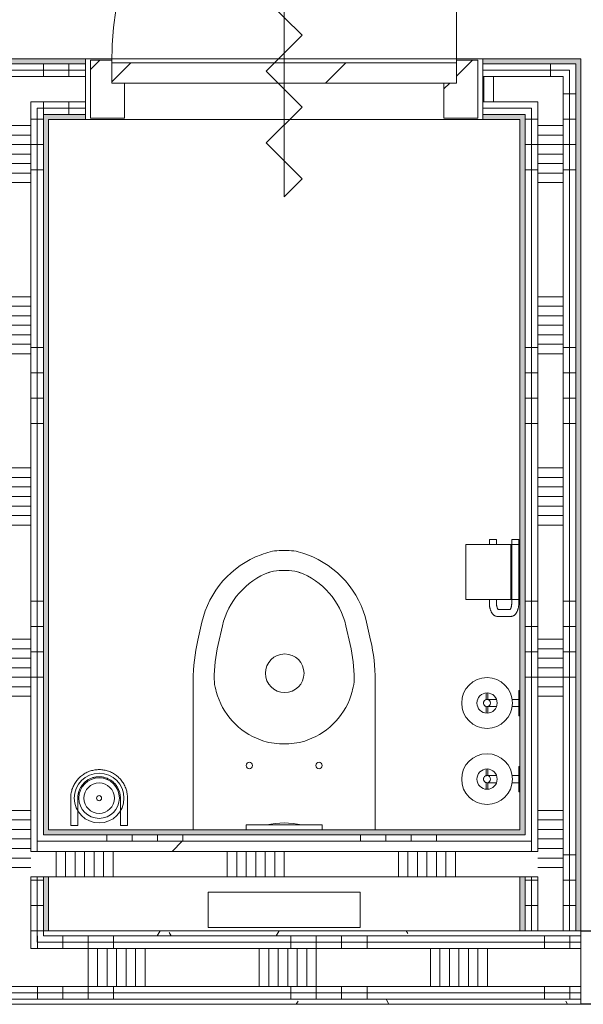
# Model space of a CAD drawing. Extents: x 3176 to 58266, y 1852 to 38199.
# Tile 205 of 256: x 38725 to 39837, y 32361 to 34301. Entities that reach past the tile are written whole.
import ezdxf

# ---------------------------------------------------------------- set-up
doc = ezdxf.new("R2010")
doc.units = 0
doc.header["$LTSCALE"] = 50
doc.layers.get('0').update_dxf_attribs({"linetype": 'CONTINUOUS'})
for name, color, linetype, lineweight in [('Onderlegger 1e verdieping$0$A-DETL-GENF', 8, 'CONTINUOUS', 18), ('Onderlegger 1e verdieping$0$A-DOOR', 8, 'CONTINUOUS', 25), ('Onderlegger 1e verdieping$0$A-FLOR-OTLN', 8, 'CONTINUOUS', 18), ('Onderlegger 1e verdieping$0$A-GENM', 8, 'CONTINUOUS', 18), ('Onderlegger 1e verdieping$0$A-WALL-PATT', 8, 'CONTINUOUS', 50), ('Onderlegger 1e verdieping$0$I-WALL', 8, 'CONTINUOUS', 25), ('Onderlegger 1e verdieping$0$P-SANR-FIXT', 8, 'CONTINUOUS', 18)]:
    doc.layers.add(name, color=color, linetype=linetype, lineweight=lineweight)
pattern_1 = [(0, (0, 0), (406.4, 101.6), [33.528, -271.272, 33.528, -271.272, -1625.6]), (0, (0, 0), (406.4, 101.6), [-609.6, 33.528, -576.072, 33.528, -271.272, -711.2]), (0, (0, 0), (406.4, 101.6), [-1524, 33.528, -169.672, 33.528, -474.472]), (120, (152.4, 50.8), (-291.18818, 301.15272), [33.528, -271.272, 33.528, -271.272, -1625.6]), (120, (152.4, 50.8), (-291.18818, 301.15272), [-609.6, 33.528, -576.072, 33.528, -271.272, -711.2]), (120, (152.4, 50.8), (-291.18818, 301.15272), [-1524, 33.528, -169.672, 33.528, -474.472]), (240, (203.2, 254), (-115.21182, -402.75272), [33.528, -271.272, 33.528, -271.272, -1625.6]), (240, (203.2, 254), (-115.21182, -402.75272), [-609.6, 33.528, -576.072, 33.528, -271.272, -711.2]), (240, (203.2, 254), (-115.21182, -402.75272), [-1524, 33.528, -169.672, 33.528, -474.472])]
pattern_2 = [(270, (36409.9, 32505.7), (500, -4e-12), []), (270, (36359.9, 32505.7), (500, -4e-12), []), (270, (36309.9, 32505.7), (500, -4e-12), []), (270, (36259.9, 32505.7), (500, -4e-12), [])]
pattern_3 = [(270, (36421.9, 34224.45), (500, 3e-14), []), (270, (36371.9, 34224.45), (500, 3e-14), []), (270, (36321.9, 34224.45), (500, 3e-14), []), (270, (36271.9, 34224.45), (500, 3e-14), [])]
pattern_4 = [(180, (39831.9, 33505.1), (-2e-12, -500), []), (180, (39831.9, 33555.1), (-2e-12, -500), []), (180, (39831.9, 33605.1), (-2e-12, -500), []), (180, (39831.9, 33655.1), (-2e-12, -500), [])]
pattern_5 = [(180, (38781.9, 33505.1), (6e-13, -500), []), (180, (38781.9, 33555.1), (6e-13, -500), []), (180, (38781.9, 33605.1), (6e-13, -500), []), (180, (38781.9, 33655.1), (6e-13, -500), [])]

# ---------------------------------------------------------------- blocks, each defined once
blk = doc.blocks.new('Onderlegger 1e verdieping$0$74_3B_toilet - eenvoudig - 74_3B_toilet - eenvoudig-4325791-Plotview 1e Verdieping - schaal 1 op 100')
at = {"layer": 'Onderlegger 1e verdieping$0$P-SANR-FIXT'}
for p, q in [((-41.5, 146.2), (-341.5, 146.2)), ((-341.5, 146.2), (-341.5, 76.2)), ((-41.5, 76.2), (-41.5, 146.2)), ((-341.5, 76.2), (-41.5, 76.2)), ((-370.9, -46.3), (-370.9, -340.9)), ((-12.1, -340.9), (-12.1, -46.3)), ((-238.2, -223.6), (-236.9, -223.1)), ((-187.3, -215.9), (-195.7, -215.9)), ((-144.9, -223.6), (-146.2, -223.1)), ((-326.5, -322.7), (-325.4, -318.8)), ((-56.5, -322.7), (-57.6, -318.8)), ((-362, -420.1), (-353.9, -455.6)), ((-313.2, -448.4), (-321.6, -411.6)), ((-69.8, -448.4), (-61.4, -411.6)), ((-29.2, -455.6), (-21.1, -420.1)), ((-223.2, -553.2), (-220.4, -554.3)), ((-181.9, -557.2), (-201.1, -557.2)), ((-159.8, -553.2), (-162.6, -554.3)), ((-237.2, -588.7), (-232.3, -590.5)), ((-196.8, -596.9), (-186.2, -596.9)), ((-150.7, -590.5), (-145.8, -588.7))]:
    blk.add_line(p, q, dxfattribs=at)
for centre, radius in [((-260.2, -173.2), 6.35), ((-122.8, -173.2), 6.35), ((-192.5, -354.9), 38.1)]:
    blk.add_circle(centre, radius, dxfattribs=at)
for centre, radius, start, end in [((-190.5, -354.9), 139.7, 109.9597, 165), ((-195.7, -336.5), 120.6, 90, 109.9597), ((-187.3, -336.5), 120.6, 70.0403, 90), ((-192.5, -354.9), 139.7, 15, 70.0403), ((-235.5, -347.1), 94.2, 165, 177.7844), ((-147.5, -347.1), 94.2, 2.2156, 15), ((-15.3, -340.9), 355.6, 180, 192.8722), ((-12.1, -340.9), 317.5, 180.4622, 192.8722), ((-370.9, -340.9), 317.5, 347.1278, 359.5378), ((-367.7, -340.9), 355.6, 347.1278, 360), ((-172.2, -414), 186.4, 192.8722, 249.5866), ((-168.7, -415.3), 148.3, 192.8722, 249.5866), ((-214.3, -415.3), 148.3, 290.4134, 347.1278), ((-210.8, -414), 186.4, 290.4134, 347.1278), ((-201.1, -493.7), 63.5, 249.5866, 270), ((-181.9, -493.7), 63.5, 270, 290.4134), ((-196.8, -495.3), 101.6, 249.5866, 270), ((-186.2, -495.3), 101.6, 270, 290.4134)]:
    blk.add_arc(centre, radius, start, end, dxfattribs=at)
blk = doc.blocks.new('Onderlegger 1e verdieping$0$32_KA_hout_67-114-enkele_deur_met dorpel - H630d-V148-Plotview 1e Verdieping - schaal 1 op 100')
at = {"layer": 'Onderlegger 1e verdieping$0$A-GENM'}
h = blk.add_hatch(dxfattribs=at)
h.set_pattern_fill('FP_182', color=256, style=0, pattern_type=2)
h.set_pattern_definition([(45, (-39246.88, -34164.45), (-91.92388, 91.92388), [])])
h.paths.add_polyline_path([(314.9, -57), (381.9, -57), (381.9, 57), (339.9, 57), (339.9, 12), (314.9, 12)], flags=0)
h.paths.add_polyline_path([(-382.1, -57), (-315.1, -57), (-315.1, 12), (-340.1, 12), (-340.1, 57), (-382.1, 57), (-382.1, 12)], flags=0)
at = {"layer": 'Onderlegger 1e verdieping$0$A-DETL-GENF'}
for p, q in [((0, 212.1), (-35.4, 176.8)), ((0, -212.1), (0, 212.1)), ((-35.4, 176.8), (35.4, 106.1)), ((35.4, 106.1), (-35.4, 35.4)), ((-35.4, 35.4), (35.4, -35.4)), ((35.4, -35.4), (-35.4, -106.1)), ((-35.4, -106.1), (35.4, -176.8)), ((35.4, -176.8), (0, -212.1))]:
    blk.add_line(p, q, dxfattribs=at)
at = {"layer": 'Onderlegger 1e verdieping$0$A-DOOR', "lineweight": 18}
for p, q in [((-340.1, 57), (-382.1, 57)), ((-382.1, 57), (-382.1, -57)), ((-340.1, 52), (-340.1, 57)), ((381.9, 57), (339.9, 57)), ((339.9, 57), (339.9, 52)), ((381.9, -57), (381.9, 57)), ((-315.1, -57), (-315.1, 12)), ((314.9, 12), (314.9, -57)), ((-382.1, -57), (-315.1, -57)), ((314.9, -57), (381.9, -57))]:
    blk.add_line(p, q, dxfattribs=at)
at = {"layer": 'Onderlegger 1e verdieping$0$A-GENM'}
blk.add_line((339.9, 52), (339.9, 732), dxfattribs=at)
blk.add_arc((339.9, 52), 680, 90, 180, dxfattribs=at)
blk = doc.blocks.new('Onderlegger 1e verdieping$0$74_KA_Grohe toiletdrukknop - Type 1-4357735-Plotview 1e Verdieping - schaal 1 op 100')
at = {"layer": 'Onderlegger 1e verdieping$0$P-SANR-FIXT'}
for p, q in [((50, 56.2), (200, 56.2)), ((50, 46.3), (50, 56.2)), ((200, 56.2), (200, 46.3))]:
    blk.add_line(p, q, dxfattribs=at)
at = {"layer": 'Onderlegger 1e verdieping$0$P-SANR-FIXT', "flags": 128}
for points in [[(90, 56.2), (98.7, 57.8), (107.4, 59), (116.2, 59.8), (125, 60.3)], [(125, 60.3), (133.8, 59.8), (142.6, 58.9), (151.3, 57.8), (160, 56.2)]]:
    blk.add_lwpolyline(points, dxfattribs=at)
blk = doc.blocks.new('Onderlegger 1e verdieping$0$32_KA_binnendeur_hout - 32_KA_binnendeur_hout-V153-Plotview 1e Verdieping - schaal 1 op 100')
at = {"layer": 'Onderlegger 1e verdieping$0$A-DOOR', "lineweight": 18}
h = blk.add_hatch(dxfattribs=at)
h.set_pattern_fill('FP_222', color=256, style=0, pattern_type=2)
h.set_pattern_definition([(225, (39246.76, 34216.45), (212.132, -212.132), [])])
h.paths.add_polyline_path([(44, 40), (-340, 40), (-340, 0), (340, 0), (340, 40), (310.6, 40)], flags=0)
for p, q in [((-340, 0), (-340, 40)), ((-340, 40), (340, 40)), ((340, 40), (340, 0)), ((340, 0), (-340, 0))]:
    blk.add_line(p, q, dxfattribs=at)
blk = doc.blocks.new('Onderlegger 1e verdieping$0$74_KA_D-Line reserve toiletrolhouder - Type 1-7879157-Plotview 1e Verdieping - schaal 1 op 100')
at = {"layer": 'Onderlegger 1e verdieping$0$P-SANR-FIXT'}
for p, q in [((118.6, 126.5), (105.2, 126.5)), ((105.2, 123.5), (118.6, 123.5)), ((144.8, 126.5), (131.3, 126.5)), ((131.7, 123.5), (144.8, 123.5)), ((118, 111), (118, 106.4)), ((132, 106.4), (132, 111)), ((100, 62), (100, 60)), ((103.3, 62), (100, 62)), ((100, 62), (150, 62)), ((118, 75.9), (118, 62)), ((132, 62), (132, 75.9)), ((150, 62), (146.7, 62)), ((150, 60), (150, 62))]:
    blk.add_line(p, q, dxfattribs=at)
at = {"layer": 'Onderlegger 1e verdieping$0$P-SANR-FIXT', "flags": 128}
for points in [[(118, 124.9), (118, 125), (118, 125)], [(118, 111), (118, 111.6), (118, 112.1), (118, 112.7), (118, 113.2), (118, 113.8), (118, 114.3), (118, 114.9), (118, 115.4), (118, 115.9), (118, 116.5), (118, 117), (118, 117.5), (118, 118), (118, 118.4), (118, 118.9), (118, 119.4), (118, 119.8), (118, 120.2), (118, 120.6), (118, 121), (118, 121.4), (118, 121.8), (118, 122.1), (118, 122.5), (118, 122.8), (118, 123.1), (118, 123.3), (118, 123.6), (118, 123.8), (118, 124), (118, 124.2), (118, 124.4)], [(118.1, 125.8), (118.1, 126.1), (118.1, 126.4), (118.2, 126.7), (118.3, 126.9), (118.4, 127.2), (118.4, 127.5), (118.6, 127.7), (118.7, 128), (118.8, 128.2), (118.9, 128.5), (119.1, 128.7), (119.2, 129), (119.4, 129.2), (119.6, 129.4)], [(123.3, 131.8), (123.5, 131.8), (123.8, 131.9), (124.1, 131.9), (124.4, 132), (124.6, 132), (124.9, 132), (125.2, 132), (125.5, 132), (125.8, 132), (126, 131.9), (126.3, 131.9), (126.6, 131.8), (126.9, 131.7), (127.1, 131.7), (127.4, 131.6), (127.7, 131.5), (127.9, 131.4)], [(131.4, 127.9), (131.5, 127.6), (131.6, 127.3), (131.7, 127.1), (131.8, 126.8), (131.8, 126.5), (131.9, 126.3), (131.9, 126), (132, 125.7), (132, 125.4), (132, 125.2), (132, 125)], [(132, 125), (132, 125), (132, 125), (132, 124.9), (132, 124.8), (132, 124.7), (132, 124.6), (132, 124.5), (132, 124.3), (132, 124.1), (132, 123.9), (132, 123.7), (132, 123.4), (132, 123.1), (132, 122.9), (132, 122.6), (132, 122.2), (132, 121.9), (132, 121.5), (132, 121.1), (132, 120.8), (132, 120.3), (132, 119.9), (132, 119.5), (132, 119), (132, 118.6), (132, 118.1), (132, 117.6), (132, 117.1), (132, 116.6), (132, 116.1), (132, 115.5), (132, 115), (132, 114.5), (132, 113.9), (132, 113.4), (132, 112.8), (132, 112.3), (132, 111.7), (132, 111.2), (132, 111)]]:
    blk.add_lwpolyline(points, dxfattribs=at)
at = {"layer": 'Onderlegger 1e verdieping$0$P-SANR-FIXT'}
for radius, start, end in [(50, 360, 180), (20, 0, 180), (50, 180, 360), (20, 180, 360), (7, 0, 180), (7, 180, 360)]:
    blk.add_arc((125, 125), radius, start, end, dxfattribs=at)
blk = doc.blocks.new('Onderlegger 1e verdieping$0$74_KA_D-Line reserve toiletrolhouder - Type 1-V155-Plotview 1e Verdieping - schaal 1 op 100')
at = {"layer": 'Onderlegger 1e verdieping$0$P-SANR-FIXT'}
for p, q in [((118.6, 126.5), (105.2, 126.5)), ((105.2, 123.5), (118.6, 123.5)), ((144.8, 126.5), (131.3, 126.5)), ((131.7, 123.5), (144.8, 123.5)), ((118, 111), (118, 106.4)), ((132, 106.4), (132, 111)), ((100, 62), (100, 60)), ((103.3, 62), (100, 62)), ((100, 62), (150, 62)), ((118, 75.9), (118, 62)), ((132, 62), (132, 75.9)), ((150, 62), (146.7, 62)), ((150, 60), (150, 62))]:
    blk.add_line(p, q, dxfattribs=at)
at = {"layer": 'Onderlegger 1e verdieping$0$P-SANR-FIXT', "flags": 128}
for points in [[(118, 124.9), (118, 125), (118, 125)], [(118, 111), (118, 111.6), (118, 112.1), (118, 112.7), (118, 113.2), (118, 113.8), (118, 114.3), (118, 114.9), (118, 115.4), (118, 115.9), (118, 116.5), (118, 117), (118, 117.5), (118, 118), (118, 118.4), (118, 118.9), (118, 119.4), (118, 119.8), (118, 120.2), (118, 120.6), (118, 121), (118, 121.4), (118, 121.8), (118, 122.1), (118, 122.5), (118, 122.8), (118, 123.1), (118, 123.3), (118, 123.6), (118, 123.8), (118, 124), (118, 124.2), (118, 124.4)], [(118.1, 125.8), (118.1, 126.1), (118.1, 126.4), (118.2, 126.7), (118.3, 126.9), (118.4, 127.2), (118.4, 127.5), (118.6, 127.7), (118.7, 128), (118.8, 128.2), (118.9, 128.5), (119.1, 128.7), (119.2, 129), (119.4, 129.2), (119.6, 129.4)], [(123.3, 131.8), (123.5, 131.8), (123.8, 131.9), (124.1, 131.9), (124.4, 132), (124.6, 132), (124.9, 132), (125.2, 132), (125.5, 132), (125.8, 132), (126, 131.9), (126.3, 131.9), (126.6, 131.8), (126.9, 131.7), (127.1, 131.7), (127.4, 131.6), (127.7, 131.5), (127.7, 131.4)], [(131.4, 127.9), (131.5, 127.6), (131.6, 127.3), (131.7, 127.1), (131.8, 126.8), (131.8, 126.5), (131.9, 126.3), (131.9, 126), (132, 125.7), (132, 125.4), (132, 125.2), (132, 125)], [(132, 125), (132, 125), (132, 125), (132, 124.9), (132, 124.8), (132, 124.7), (132, 124.6), (132, 124.5), (132, 124.3), (132, 124.1), (132, 123.9), (132, 123.7), (132, 123.4), (132, 123.1), (132, 122.9), (132, 122.6), (132, 122.2), (132, 121.9), (132, 121.5), (132, 121.1), (132, 120.8), (132, 120.3), (132, 119.9), (132, 119.5), (132, 119), (132, 118.6), (132, 118.1), (132, 117.6), (132, 117.1), (132, 116.6), (132, 116.1), (132, 115.5), (132, 115), (132, 114.5), (132, 113.9), (132, 113.4), (132, 112.8), (132, 112.3), (132, 111.7), (132, 111.2), (132, 111)]]:
    blk.add_lwpolyline(points, dxfattribs=at)
at = {"layer": 'Onderlegger 1e verdieping$0$P-SANR-FIXT'}
for radius, start, end in [(50, 360, 180), (20, 0, 180), (50, 180, 360), (20, 180, 360), (7, 0, 180), (7, 180, 360)]:
    blk.add_arc((125, 125), radius, start, end, dxfattribs=at)
blk = doc.blocks.new('Onderlegger 1e verdieping$0$74_KA_D-Line toiletrolhouder - Type 1-7871651-Plotview 1e Verdieping - schaal 1 op 100')
at = {"layer": 'Onderlegger 1e verdieping$0$P-SANR-FIXT'}
for p, q in [((187.5, 167), (79.2, 167)), ((79.2, 78), (79.2, 167)), ((187.5, 167), (187.5, 78)), ((79.2, 120.4), (72.5, 120.4)), ((197.5, 120.4), (187.5, 120.4)), ((197.5, 120.4), (197.5, 119.5)), ((197.5, 119.5), (197.5, 106.4)), ((45.5, 104), (45.5, 78.6)), ((59.5, 78.6), (59.5, 104)), ((72.5, 106.4), (79.2, 106.4)), ((187.5, 106.4), (197.5, 106.4)), ((187.5, 78.2), (79.2, 78.2)), ((79.2, 60.2), (79.2, 78.2)), ((187.5, 78.2), (187.5, 60.2)), ((197.5, 76.2), (72.5, 76.2)), ((72.5, 62.2), (197.5, 62.2)), ((79.2, 60.2), (187.5, 60.2)), ((197.5, 76.2), (197.5, 75.4)), ((197.5, 75.4), (197.5, 62.2))]:
    blk.add_line(p, q, dxfattribs=at)
at = {"layer": 'Onderlegger 1e verdieping$0$P-SANR-FIXT', "flags": 128}
for points in [[(45.5, 104), (45.5, 104.9), (45.7, 105.9), (45.9, 106.8), (46.1, 107.7), (46.5, 108.6), (46.9, 109.4), (47.3, 110.2), (47.8, 111), (48.3, 111.7), (48.9, 112.3), (49.5, 112.9), (50.1, 113.5), (50.7, 114.1), (51.4, 114.6), (52, 115), (52.7, 115.5), (53.4, 115.9), (54.2, 116.3), (54.9, 116.7), (55.7, 117.1), (56.4, 117.4), (57.2, 117.7), (58, 118), (58.8, 118.3), (59.7, 118.6), (60.5, 118.8), (61.4, 119), (62.2, 119.3), (63.1, 119.4), (64, 119.6), (64.9, 119.8), (65.8, 119.9), (66.7, 120), (67.6, 120.1), (68.5, 120.2), (69.5, 120.3), (70.4, 120.3), (71.3, 120.4), (72.2, 120.4), (72.5, 120.4)], [(59.2, 102.9), (59.2, 102.9), (59.3, 103), (59.4, 103), (59.5, 103.1), (59.6, 103.2), (59.8, 103.4), (60, 103.5), (60.2, 103.7), (60.5, 103.8), (60.8, 104), (61.1, 104.2), (61.5, 104.4), (61.9, 104.5), (62.3, 104.7), (62.8, 104.9), (63.3, 105), (63.8, 105.2), (64.3, 105.3), (64.8, 105.5), (65.4, 105.6), (66, 105.7), (66.6, 105.9), (67.2, 106), (67.8, 106.1), (68.5, 106.1), (69.1, 106.2), (69.7, 106.3), (70.4, 106.3), (71.1, 106.3), (71.7, 106.4), (72.4, 106.4), (72.5, 106.4)], [(45.5, 78.6), (45.5, 77.6), (45.7, 76.7), (45.9, 75.8), (46.1, 74.8), (46.5, 74), (46.9, 73.1), (47.3, 72.4), (47.8, 71.6), (48.3, 70.9), (48.9, 70.3), (49.5, 69.7), (50.1, 69.1), (50.7, 68.5), (51.4, 68), (52, 67.5), (52.7, 67.1), (53.4, 66.7), (54.2, 66.3), (54.9, 65.9), (55.7, 65.5), (56.4, 65.2), (57.2, 64.9), (58, 64.6), (58.8, 64.3), (59.7, 64), (60.5, 63.8), (61.4, 63.5), (62.2, 63.3), (63.1, 63.1), (64, 63), (64.9, 62.8), (65.8, 62.7), (66.7, 62.6), (67.6, 62.5), (68.5, 62.4), (69.5, 62.3), (70.4, 62.3), (71.3, 62.2), (72.2, 62.2), (72.5, 62.2)], [(59.2, 79.7), (59.2, 79.7), (59.3, 79.6), (59.4, 79.6), (59.5, 79.5), (59.6, 79.3), (59.8, 79.2), (60, 79.1), (60.2, 78.9), (60.5, 78.7), (60.8, 78.6), (61.1, 78.4), (61.5, 78.2), (61.9, 78.1), (62.3, 77.9), (62.8, 77.7), (63.3, 77.6), (63.8, 77.4), (64.3, 77.2), (64.8, 77.1), (65.4, 77), (66, 76.8), (66.6, 76.7), (67.2, 76.6), (67.8, 76.5), (68.5, 76.5), (69.1, 76.4), (69.7, 76.3), (70.4, 76.3), (71.1, 76.3), (71.7, 76.2), (72.4, 76.2), (72.5, 76.2)]]:
    blk.add_lwpolyline(points, dxfattribs=at)
blk = doc.blocks.new('Onderlegger 1e verdieping$0$74_KU_D line toiletborstel - Type 1-7877824-Plotview 1e Verdieping - schaal 1 op 100')
at = {"layer": 'Onderlegger 1e verdieping$0$P-SANR-FIXT'}
for p, q in [((69, 109), (69, 55)), ((83, 55), (83, 109)), ((167, 109), (167, 55)), ((181, 55), (181, 109)), ((83, 55), (69, 55)), ((181, 55), (167, 55))]:
    blk.add_line(p, q, dxfattribs=at)
at = {"layer": 'Onderlegger 1e verdieping$0$P-SANR-FIXT', "flags": 128}
for points in [[(181, 109), (181, 111.2), (180.9, 113.5), (180.6, 115.7), (180.3, 117.9), (179.9, 120.1), (179.4, 122.3), (178.9, 124.5), (178.2, 126.6), (177.5, 128.7), (176.6, 130.8), (175.7, 132.9), (174.7, 134.9), (173.6, 136.8), (172.5, 138.8), (171.3, 140.6), (170, 142.5), (168.6, 144.2), (167.1, 146), (165.6, 147.6), (164, 149.2), (162.4, 150.7), (160.7, 152.2), (159, 153.6), (157.1, 154.9), (155.3, 156.2), (153.4, 157.3), (151.4, 158.4), (149.4, 159.4), (147.4, 160.4), (145.3, 161.2), (143.2, 162), (141.1, 162.7), (138.9, 163.3), (136.7, 163.8), (134.5, 164.2), (132.3, 164.6), (130.1, 164.8), (127.8, 165), (125.6, 165), (123.4, 165), (121.1, 164.9), (118.9, 164.7), (116.7, 164.4), (114.5, 164), (112.3, 163.6), (110.1, 163), (107.9, 162.4), (105.8, 161.7), (103.7, 160.9), (101.7, 160), (99.7, 159), (97.7, 157.9), (95.7, 156.8), (93.9, 155.6), (92, 154.3), (90.2, 153), (88.5, 151.5), (86.8, 150), (85.2, 148.5), (83.7, 146.9), (82.2, 145.2), (80.8, 143.4), (79.4, 141.6), (78.2, 139.8), (77, 137.9), (75.9, 135.9), (74.8, 134), (73.9, 131.9), (73, 129.9), (72.2, 127.8), (71.5, 125.6), (70.9, 123.5), (70.3, 121.3), (69.9, 119.1), (69.5, 116.9), (69.2, 114.7), (69.1, 112.4), (69, 110.2), (69, 109)], [(83, 109), (83, 110.7), (83.1, 112.4), (83.3, 114), (83.5, 115.7), (83.8, 117.4), (84.2, 119), (84.6, 120.6), (85.1, 122.2), (85.6, 123.8), (86.3, 125.4), (87, 126.9), (87.7, 128.4), (88.5, 129.9), (89.4, 131.3), (90.3, 132.7), (91.3, 134.1), (92.3, 135.4), (93.4, 136.7), (94.5, 138), (95.7, 139.2), (96.9, 140.3), (98.2, 141.4), (99.5, 142.5), (100.9, 143.4), (102.3, 144.4), (103.7, 145.3), (105.2, 146.1), (106.7, 146.8), (108.2, 147.5), (109.8, 148.2), (111.3, 148.8), (112.9, 149.3), (114.6, 149.7), (116.2, 150.1), (117.9, 150.4), (119.5, 150.7), (121.2, 150.9), (122.9, 151), (124.5, 151), (126.2, 151), (127.9, 150.9), (129.6, 150.8), (131.3, 150.6), (132.9, 150.3), (134.6, 149.9), (136.2, 149.5), (137.8, 149.1), (139.4, 148.5), (141, 147.9), (142.5, 147.2), (144, 146.5), (145.5, 145.7), (146.9, 144.9), (148.4, 144), (149.7, 143), (151.1, 142), (152.4, 140.9), (153.6, 139.8), (154.8, 138.6), (156, 137.4), (157.1, 136.1), (158.2, 134.8), (159.2, 133.5), (160.1, 132.1), (161, 130.7), (161.9, 129.2), (162.6, 127.7), (163.4, 126.2), (164, 124.7), (164.6, 123.1), (165.1, 121.5), (165.6, 119.9), (166, 118.2), (166.4, 116.6), (166.6, 114.9), (166.8, 113.3), (167, 111.6), (167, 109.9), (167, 109)]]:
    blk.add_lwpolyline(points, dxfattribs=at)
at = {"layer": 'Onderlegger 1e verdieping$0$P-SANR-FIXT'}
for centre, radius, start, end in [((125, 109), 49, 0, 180), ((125, 109), 40, 0, 180), ((125, 108.8), 30, 90, 270), ((125, 108.8), 30, 270, 90), ((125, 109), 49, 180, 0), ((125, 109), 40, 180, 0), ((125, 108.8), 5, 0, 180), ((125, 108.8), 5, 180, 360)]:
    blk.add_arc(centre, radius, start, end, dxfattribs=at)
blk = doc.blocks.new('Onderlegger 1e verdieping')
at = {"layer": 'Onderlegger 1e verdieping$0$A-WALL-PATT', "lineweight": 5}
h = blk.add_hatch(color=256, dxfattribs=at)
h.paths.add_polyline_path([(34388.9, 34214.5), (34654.9, 34214.5), (34654.9, 34224.5), (34388.9, 34224.5)], flags=0)
h.paths.add_polyline_path([(39735.9, 34214.5), (39831.9, 34214.5), (39831.9, 34224.5), (39638.9, 34224.5), (39638.9, 34214.5)], flags=0)
h.paths.add_polyline_path([(33604.5, 34214.5), (33604.9, 34214.5), (33604.5, 34224.5), (33411.9, 34224.5), (33411.9, 34214.5), (33421.9, 34214.5)], flags=0)
h.paths.add_polyline_path([(38669.6, 34214.5), (38854.9, 34214.5), (38854.9, 34224.5), (38588.9, 34224.5), (38588.9, 34214.5)], flags=0)
h.paths.add_polyline_path([(37603.3, 34214.5), (37804.9, 34214.5), (37804.9, 34224.5), (37538.9, 34224.5), (37538.9, 34214.5)], flags=0)
h.paths.add_polyline_path([(35704.9, 34214.5), (35704.9, 34224.5), (35438.9, 34224.5), (35438.9, 34214.5), (35470.6, 34214.5)], flags=0)
h.paths.add_polyline_path([(36488.9, 34214.5), (36754.9, 34214.5), (36754.9, 34224.5), (36488.9, 34224.5)], flags=0)
at = {"layer": 'Onderlegger 1e verdieping$0$A-WALL-PATT', "lineweight": 18}
h = blk.add_hatch(dxfattribs=at)
h.set_pattern_fill('FP_185', color=256, angle=90, style=0, pattern_type=2)
h.set_pattern_definition(pattern_3)
h.paths.add_polyline_path([(36754.9, 34202), (36754.9, 34214.5), (36488.9, 34214.5), (36488.9, 34202), (36536.9, 34202)], flags=0)
h.paths.add_polyline_path([(33421.9, 34202), (33604.9, 34202), (33604.5, 34214.5), (33421.9, 34214.5)], flags=0)
h.paths.add_polyline_path([(34388.9, 34202), (34654.9, 34202), (34654.9, 34214.5), (34388.9, 34214.5)], flags=0)
h.paths.add_polyline_path([(39638.9, 34202), (39821.9, 34202), (39821.9, 34214.5), (39638.9, 34214.5)], flags=0)
h.paths.add_polyline_path([(38669.6, 34202), (38854.9, 34202), (38854.9, 34214.5), (38588.9, 34214.5), (38588.9, 34202)], flags=0)
h.paths.add_polyline_path([(35438.9, 34202), (35704.9, 34202), (35704.9, 34214.5), (35438.9, 34214.5)], flags=0)
h.paths.add_polyline_path([(37603.3, 34202), (37804.9, 34202), (37804.9, 34214.5), (37538.9, 34214.5), (37538.9, 34202)], flags=0)
at = {"layer": 'Onderlegger 1e verdieping$0$A-WALL-PATT', "lineweight": 25}
blk.add_hatch(color=256, dxfattribs=at).paths.add_polyline_path([(39821.9, 32505.7), (39831.9, 32505.7), (39831.9, 34214.5), (39821.9, 34214.5), (39821.9, 32530)], flags=0)
at = {"layer": 'Onderlegger 1e verdieping$0$A-WALL-PATT', "lineweight": 18}
h = blk.add_hatch(dxfattribs=at)
h.set_pattern_fill('FP_185', color=256, angle=90, style=0, pattern_type=2)
h.set_pattern_definition(pattern_3)
h.paths.add_polyline_path([(33446.9, 34189.5), (33604.9, 34189.5), (33604.5, 34202), (33434.4, 34202), (33434.4, 34189.5)], flags=0)
h.paths.add_polyline_path([(39796.9, 34189.5), (39809.4, 34189.5), (39809.4, 34202), (39638.9, 34202), (39638.9, 34189.5), (39735.9, 34189.5)], flags=0)
h.paths.add_polyline_path([(36536.9, 34189.5), (36754.9, 34189.5), (36754.9, 34202), (36488.9, 34202), (36488.9, 34189.5)], flags=0)
h.paths.add_polyline_path([(37538.9, 34189.5), (37804.9, 34189.5), (37804.9, 34202), (37538.9, 34202)], flags=0)
h.paths.add_polyline_path([(34654.9, 34189.5), (34654.9, 34202), (34388.9, 34202), (34388.9, 34189.5), (34404.3, 34189.5)], flags=0)
h.paths.add_polyline_path([(35704.9, 34189.5), (35704.9, 34202), (35438.9, 34202), (35438.9, 34189.5), (35470.6, 34189.5)], flags=0)
h.paths.add_polyline_path([(38854.9, 34189.5), (38854.9, 34202), (38588.9, 34202), (38588.9, 34189.5), (38669.6, 34189.5)], flags=0)
h = blk.add_hatch(dxfattribs=at)
h.set_pattern_fill('FP_189', color=256, angle=90, style=0, pattern_type=2)
h.set_pattern_definition(pattern_4)
h.paths.add_polyline_path([(39809.4, 32505.7), (39821.9, 32505.7), (39821.9, 34202), (39809.4, 34202), (39809.4, 32530)], flags=0)
h = blk.add_hatch(dxfattribs=at)
h.set_pattern_fill('FP_186', color=256, angle=90, style=0, pattern_type=2)
h.set_pattern_definition([(270, (36621.88, 34224.45), (337.5, 2e-14), []), (270, (36603.13, 34224.45), (337.5, 2e-14), []), (270, (36584.38, 34224.45), (337.5, 2e-14), []), (270, (36565.63, 34224.45), (337.5, 2e-14), []), (270, (36546.88, 34224.45), (337.5, 2e-14), []), (270, (36528.13, 34224.45), (337.5, 2e-14), []), (270, (36509.38, 34224.45), (337.5, 2e-14), [])])
h.paths.add_polyline_path([(33496.9, 34139.5), (33604.9, 34139.5), (33604.5, 34189.5), (33446.9, 34189.5), (33446.9, 34139.5)], flags=0)
h.paths.add_polyline_path([(34546.9, 34139.5), (34654.9, 34139.5), (34654.9, 34189.5), (34388.9, 34189.5), (34388.9, 34139.5), (34496.9, 34139.5)], flags=0)
h.paths.add_polyline_path([(36488.9, 34139.5), (36754.9, 34139.5), (36754.9, 34189.5), (36488.9, 34189.5)], flags=0)
h.paths.add_polyline_path([(38669.6, 34139.5), (38854.9, 34139.5), (38854.9, 34189.5), (38588.9, 34189.5), (38588.9, 34139.5)], flags=0)
h.paths.add_polyline_path([(35546.9, 34139.5), (35704.9, 34139.5), (35704.9, 34189.5), (35438.9, 34189.5), (35438.9, 34139.5), (35470.6, 34139.5)], flags=0)
h.paths.add_polyline_path([(37646.9, 34139.5), (37804.9, 34139.5), (37804.9, 34189.5), (37538.9, 34189.5), (37538.9, 34139.5), (37603.3, 34139.5)], flags=0)
h.paths.add_polyline_path([(39638.9, 34139.5), (39796.9, 34139.5), (39796.9, 34189.5), (39638.9, 34189.5)], flags=0)
h = blk.add_hatch(dxfattribs=at)
h.set_pattern_fill('FP_189', color=256, angle=90, style=0, pattern_type=2)
h.set_pattern_definition(pattern_4)
h.paths.add_polyline_path([(39809.4, 32505.7), (39809.4, 34189.5), (39796.9, 34189.5), (39796.9, 32505.7)], flags=0)
h = blk.add_hatch(dxfattribs=at)
h.set_pattern_fill('FP_185', color=256, angle=90, style=0, pattern_type=2)
h.set_pattern_definition(pattern_3)
h.paths.add_polyline_path([(36536.9, 34127), (36596.9, 34127), (36596.9, 34139.5), (36488.9, 34139.5), (36488.9, 34127)], flags=0)
h.paths.add_polyline_path([(39746.9, 34127), (39746.9, 34139.5), (39638.9, 34139.5), (39638.9, 34127), (39735.9, 34127)], flags=0)
h.paths.add_polyline_path([(33496.9, 34127), (33604.9, 34127), (33604.5, 34139.5), (33496.9, 34139.5)], flags=0)
h.paths.add_polyline_path([(38684.4, 34127), (38696.9, 34127), (38696.9, 34139.5), (38588.9, 34139.5), (38588.9, 34127), (38669.6, 34127)], flags=0)
h.paths.add_polyline_path([(34388.9, 34127), (34496.9, 34127), (34496.9, 34139.5), (34388.9, 34139.5)], flags=0)
h.paths.add_polyline_path([(34654.9, 34127), (34654.9, 34139.5), (34546.9, 34139.5), (34546.9, 34127), (34559.4, 34127)], flags=0)
h.paths.add_polyline_path([(35438.9, 34127), (35546.9, 34127), (35546.9, 34139.5), (35438.9, 34139.5)], flags=0)
h.paths.add_polyline_path([(37696.9, 34127), (37804.9, 34127), (37804.9, 34139.5), (37696.9, 34139.5)], flags=0)
h.paths.add_polyline_path([(35704.9, 34127), (35704.9, 34139.5), (35596.9, 34139.5), (35596.9, 34127), (35609.4, 34127)], flags=0)
h.paths.add_polyline_path([(36754.9, 34127), (36754.9, 34139.5), (36646.9, 34139.5), (36646.9, 34127), (36659.4, 34127)], flags=0)
h.paths.add_polyline_path([(37646.9, 34127), (37646.9, 34139.5), (37538.9, 34139.5), (37538.9, 34127), (37634.4, 34127)], flags=0)
h.paths.add_polyline_path([(38746.9, 34127), (38854.9, 34127), (38854.9, 34139.5), (38746.9, 34139.5)], flags=0)
h = blk.add_hatch(dxfattribs=at)
h.set_pattern_fill('FP_198', color=256, angle=90, style=0, pattern_type=2)
h.set_pattern_definition([(180, (38781.88, 33305.08), (4e-13, -337.5), []), (180, (38781.88, 33323.83), (4e-13, -337.5), []), (180, (38781.88, 33342.58), (4e-13, -337.5), []), (180, (38781.88, 33361.33), (4e-13, -337.5), []), (180, (38781.88, 33380.08), (4e-13, -337.5), []), (180, (38781.88, 33398.83), (4e-13, -337.5), []), (180, (38781.88, 33417.58), (4e-13, -337.5), [])])
h.paths.add_polyline_path([(38746.9, 32470.7), (38746.9, 34139.5), (38696.9, 34139.5), (38696.9, 32470.7)], flags=0)
h = blk.add_hatch(dxfattribs=at)
h.set_pattern_fill('FP_190', color=256, angle=90, style=0, pattern_type=2)
h.set_pattern_definition([(180, (39831.88, 33305.08), (-2e-12, -337.5), []), (180, (39831.88, 33323.83), (-2e-12, -337.5), []), (180, (39831.88, 33342.58), (-2e-12, -337.5), []), (180, (39831.88, 33361.33), (-2e-12, -337.5), []), (180, (39831.88, 33380.08), (-2e-12, -337.5), []), (180, (39831.88, 33398.83), (-2e-12, -337.5), []), (180, (39831.88, 33417.58), (-2e-12, -337.5), [])])
h.paths.add_polyline_path([(39746.9, 32505.7), (39796.9, 32505.7), (39796.9, 34139.5), (39746.9, 34139.5), (39746.9, 32530)], flags=0)
h = blk.add_hatch(dxfattribs=at)
h.set_pattern_fill('FP_185', color=256, angle=90, style=0, pattern_type=2)
h.set_pattern_definition(pattern_3)
h.paths.add_polyline_path([(39734.4, 34114.5), (39734.4, 34127), (39638.9, 34127), (39638.9, 34114.5), (39721.9, 34114.5)], flags=0)
h.paths.add_polyline_path([(33509.4, 34114.5), (33604.9, 34114.5), (33604.5, 34127), (33509.4, 34127)], flags=0)
h.paths.add_polyline_path([(38684.4, 34114.5), (38684.4, 34127), (38588.9, 34127), (38588.9, 34114.5), (38671.9, 34114.5)], flags=0)
h.paths.add_polyline_path([(38759.4, 34114.5), (38854.9, 34114.5), (38854.9, 34127), (38759.4, 34127)], flags=0)
h.paths.add_polyline_path([(34388.9, 34114.5), (34484.4, 34114.5), (34484.4, 34127), (34388.9, 34127)], flags=0)
h.paths.add_polyline_path([(34654.9, 34114.5), (34654.9, 34127), (34559.4, 34127), (34559.4, 34114.5), (34571.9, 34114.5)], flags=0)
h.paths.add_polyline_path([(37634.4, 34114.5), (37634.4, 34127), (37538.9, 34127), (37538.9, 34114.5), (37621.9, 34114.5)], flags=0)
h.paths.add_polyline_path([(37709.4, 34114.5), (37804.9, 34114.5), (37804.9, 34127), (37709.4, 34127)], flags=0)
h.paths.add_polyline_path([(35438.9, 34114.5), (35534.4, 34114.5), (35534.4, 34127), (35438.9, 34127)], flags=0)
h.paths.add_polyline_path([(35704.9, 34114.5), (35704.9, 34127), (35609.4, 34127), (35609.4, 34114.5), (35621.9, 34114.5)], flags=0)
h.paths.add_polyline_path([(36584.4, 34114.5), (36584.4, 34127), (36488.9, 34127), (36488.9, 34114.5), (36571.9, 34114.5)], flags=0)
h.paths.add_polyline_path([(36659.4, 34114.5), (36754.9, 34114.5), (36754.9, 34127), (36659.4, 34127)], flags=0)
h = blk.add_hatch(dxfattribs=at)
h.set_pattern_fill('FP_197', color=256, angle=90, style=0, pattern_type=2)
h.set_pattern_definition(pattern_5)
h.paths.add_polyline_path([(38746.9, 32483.2), (38759.4, 32483.2), (38759.4, 32612), (38746.9, 32612), (38746.9, 32505.7)], flags=0)
h.paths.add_polyline_path([(38759.4, 32662), (38759.4, 34127), (38746.9, 34127), (38746.9, 32662)], flags=0)
h = blk.add_hatch(dxfattribs=at)
h.set_pattern_fill('FP_189', color=256, angle=90, style=0, pattern_type=2)
h.set_pattern_definition(pattern_4)
h.paths.add_polyline_path([(39735.9, 32505.7), (39746.9, 32505.7), (39746.9, 32612), (39734.4, 32612), (39734.4, 32505.7)], flags=0)
h.paths.add_polyline_path([(39746.9, 32662), (39746.9, 34127), (39734.4, 34127), (39734.4, 32662), (39735.9, 32662)], flags=0)
at = {"layer": 'Onderlegger 1e verdieping$0$A-WALL-PATT', "lineweight": 25}
h = blk.add_hatch(color=256, dxfattribs=at)
h.paths.add_polyline_path([(35521.9, 34104.5), (35521.9, 34114.5), (35438.9, 34114.5), (35438.9, 34104.5), (35511.9, 34104.5)], flags=0)
h.paths.add_polyline_path([(37611.9, 34104.5), (37621.9, 34104.5), (37621.9, 34114.5), (37538.9, 34114.5), (37538.9, 34104.5), (37603.3, 34104.5)], flags=0)
h.paths.add_polyline_path([(34388.9, 34104.5), (34471.9, 34104.5), (34471.9, 34114.5), (34388.9, 34114.5)], flags=0)
h.paths.add_polyline_path([(38671.9, 34104.5), (38671.9, 34114.5), (38588.9, 34114.5), (38588.9, 34104.5), (38669.6, 34104.5)], flags=0)
h.paths.add_polyline_path([(34654.9, 34104.5), (34654.9, 34114.5), (34571.9, 34114.5), (34571.9, 34104.5), (34581.9, 34104.5)], flags=0)
h.paths.add_polyline_path([(38781.9, 34104.5), (38854.9, 34104.5), (38854.9, 34114.5), (38771.9, 34114.5), (38771.9, 34104.5)], flags=0)
h.paths.add_polyline_path([(33604.9, 34104.5), (33604.5, 34114.5), (33521.9, 34114.5), (33521.9, 34104.5), (33604.5, 34104.5)], flags=0)
h.paths.add_polyline_path([(37721.9, 34104.5), (37804.9, 34104.5), (37804.9, 34114.5), (37721.9, 34114.5)], flags=0)
h.paths.add_polyline_path([(35704.9, 34104.5), (35704.9, 34114.5), (35621.9, 34114.5), (35621.9, 34104.5), (35631.9, 34104.5)], flags=0)
h.paths.add_polyline_path([(39638.9, 34104.5), (39721.9, 34104.5), (39721.9, 34114.5), (39638.9, 34114.5)], flags=0)
h.paths.add_polyline_path([(36754.9, 34104.5), (36754.9, 34114.5), (36671.9, 34114.5), (36671.9, 34104.5), (36681.9, 34104.5)], flags=0)
h.paths.add_polyline_path([(36488.9, 34104.5), (36571.9, 34104.5), (36571.9, 34114.5), (36488.9, 34114.5)], flags=0)
at = {"layer": 'Onderlegger 1e verdieping$0$A-WALL-PATT', "lineweight": 18}
h = blk.add_hatch(dxfattribs=at)
h.set_pattern_fill('FP_197', color=256, angle=90, style=0, pattern_type=2)
h.set_pattern_definition(pattern_5)
h.paths.add_polyline_path([(38771.9, 32495.7), (38771.9, 32612), (38759.4, 32612), (38759.4, 32495.7)], flags=0)
h.paths.add_polyline_path([(38771.9, 32682), (38771.9, 34114.5), (38759.4, 34114.5), (38759.4, 32682)], flags=0)
at = {"layer": 'Onderlegger 1e verdieping$0$A-WALL-PATT', "lineweight": 25}
h = blk.add_hatch(color=256, dxfattribs=at)
h.paths.add_polyline_path([(38771.9, 32505.7), (38781.9, 32505.7), (38781.9, 32612), (38771.9, 32612), (38771.9, 32530)], flags=0)
h.paths.add_polyline_path([(38781.9, 32694.5), (38781.9, 34104.5), (38771.9, 34104.5), (38771.9, 32694.5)], flags=0)
at = {"layer": 'Onderlegger 1e verdieping$0$A-WALL-PATT', "lineweight": 5}
h = blk.add_hatch(color=256, dxfattribs=at)
h.paths.add_polyline_path([(39721.9, 32505.7), (39721.9, 32612), (39711.9, 32612), (39711.9, 32505.7)], flags=0)
h.paths.add_polyline_path([(39711.9, 32694.5), (39721.9, 32694.5), (39721.9, 34104.5), (39711.9, 34104.5), (39711.9, 32704.5)], flags=0)
at = {"layer": 'Onderlegger 1e verdieping$0$A-WALL-PATT', "lineweight": 18}
h = blk.add_hatch(dxfattribs=at)
h.set_pattern_fill('FP_189', color=256, angle=90, style=0, pattern_type=2)
h.set_pattern_definition(pattern_4)
h.paths.add_polyline_path([(39734.4, 32505.7), (39734.4, 32612), (39721.9, 32612), (39721.9, 32505.7)], flags=0)
h.paths.add_polyline_path([(39734.4, 32682), (39734.4, 34114.5), (39721.9, 34114.5), (39721.9, 32682)], flags=0)
at = {"layer": 'Onderlegger 1e verdieping$0$A-WALL-PATT', "lineweight": 5}
blk.add_hatch(color=256, dxfattribs=at).paths.add_polyline_path([(38936.2, 32694.5), (39711.9, 32694.5), (39711.9, 32704.5), (38781.9, 32704.5), (38781.9, 32694.5)], flags=0)
at = {"layer": 'Onderlegger 1e verdieping$0$A-WALL-PATT', "lineweight": 18}
h = blk.add_hatch(dxfattribs=at)
h.set_pattern_fill('FP_202', color=256, style=0, pattern_type=2)
h.set_pattern_definition([(45, (0, 0), (-353.5534, 353.5534), [])])
h.paths.add_polyline_path([(38759.4, 32662), (39734.4, 32662), (39734.4, 32682), (38759.4, 32682)], flags=0)
h = blk.add_hatch(dxfattribs=at)
h.set_pattern_fill('FP_213', color=256, angle=90, style=0, pattern_type=2)
h.set_pattern_definition([(270, (39046.9, 32704.45), (500, -1e-12), []), (270, (38996.9, 32704.45), (500, -1e-12), []), (270, (38946.9, 32704.45), (500, -1e-12), []), (270, (38896.9, 32704.45), (500, -1e-12), [])])
h.paths.add_polyline_path([(39202.8, 32682), (39721.9, 32682), (39721.9, 32694.5), (38771.9, 32694.5), (38771.9, 32682), (38936.2, 32682)], flags=0)
h = blk.add_hatch(dxfattribs=at)
h.set_pattern_fill('FP_212', color=256, angle=90, style=0, pattern_type=2)
h.set_pattern_definition([(270, (39246.88, 32704.45), (337.5, -9e-13), []), (270, (39228.13, 32704.45), (337.5, -9e-13), []), (270, (39209.38, 32704.45), (337.5, -9e-13), []), (270, (39190.63, 32704.45), (337.5, -9e-13), []), (270, (39171.88, 32704.45), (337.5, -9e-13), []), (270, (39153.13, 32704.45), (337.5, -9e-13), []), (270, (39134.38, 32704.45), (337.5, -9e-13), [])])
h.paths.add_polyline_path([(39202.8, 32612), (39746.9, 32612), (39746.9, 32662), (38746.9, 32662), (38746.9, 32612), (38936.2, 32612)], flags=0)
h = blk.add_hatch(dxfattribs=at)
h.set_pattern_fill('FP_80', color=256, style=0, pattern_type=2)
h.set_pattern_definition(pattern_1)
h.paths.add_polyline_path([(33521.9, 32495.7), (34471.9, 32495.7), (34471.9, 32505.7), (33521.9, 32505.7)], flags=0)
h.paths.add_polyline_path([(34571.9, 32495.7), (35521.9, 32495.7), (35521.9, 32505.7), (34571.9, 32505.7)], flags=0)
h.paths.add_polyline_path([(35621.9, 32495.7), (36571.9, 32495.7), (36571.9, 32505.7), (35621.9, 32505.7)], flags=0)
h.paths.add_polyline_path([(36671.9, 32495.7), (37621.9, 32495.7), (37621.9, 32505.7), (36671.9, 32505.7)], flags=0)
h.paths.add_polyline_path([(37721.9, 32495.7), (38671.9, 32495.7), (38671.9, 32505.7), (37721.9, 32505.7)], flags=0)
h.paths.add_polyline_path([(38936.2, 32495.7), (39831.9, 32495.7), (39831.9, 32505.7), (38771.9, 32505.7), (38771.9, 32495.7)], flags=0)
h = blk.add_hatch(dxfattribs=at)
h.set_pattern_fill('FP_179', color=256, angle=90, style=0, pattern_type=2)
h.set_pattern_definition(pattern_2)
h.paths.add_polyline_path([(33604.5, 32483.2), (34484.4, 32483.2), (34484.4, 32495.7), (33509.4, 32495.7), (33509.4, 32483.2)], flags=0)
h.paths.add_polyline_path([(33421.8, 32483.2), (33434.4, 32483.2), (33434.4, 32495.7), (33421.8, 32495.7)], flags=0)
h.paths.add_polyline_path([(34559.4, 32483.2), (35534.4, 32483.2), (35534.4, 32495.7), (34559.4, 32495.7)], flags=0)
h.paths.add_polyline_path([(35609.4, 32483.2), (36584.4, 32483.2), (36584.4, 32495.7), (35609.4, 32495.7)], flags=0)
h.paths.add_polyline_path([(36659.4, 32483.2), (37634.4, 32483.2), (37634.4, 32495.7), (36659.4, 32495.7)], flags=0)
h.paths.add_polyline_path([(37709.4, 32483.2), (38684.4, 32483.2), (38684.4, 32495.7), (37709.4, 32495.7)], flags=0)
h.paths.add_polyline_path([(38936.2, 32483.2), (39831.9, 32483.2), (39831.9, 32495.7), (38759.4, 32495.7), (38759.4, 32483.2)], flags=0)
h = blk.add_hatch(dxfattribs=at)
h.set_pattern_fill('FP_179', color=256, angle=90, style=0, pattern_type=2)
h.set_pattern_definition(pattern_2)
h.paths.add_polyline_path([(33496.9, 32470.7), (34496.9, 32470.7), (34496.9, 32483.2), (33496.9, 32483.2)], flags=0)
h.paths.add_polyline_path([(33421.8, 32470.7), (33446.9, 32470.7), (33446.9, 32483.2), (33421.8, 32483.2)], flags=0)
h.paths.add_polyline_path([(34546.9, 32470.7), (35546.9, 32470.7), (35546.9, 32483.2), (34546.9, 32483.2)], flags=0)
h.paths.add_polyline_path([(35596.9, 32470.7), (36596.9, 32470.7), (36596.9, 32483.2), (35596.9, 32483.2)], flags=0)
h.paths.add_polyline_path([(36646.9, 32470.7), (37646.9, 32470.7), (37646.9, 32483.2), (36646.9, 32483.2)], flags=0)
h.paths.add_polyline_path([(37696.9, 32470.7), (38696.9, 32470.7), (38696.9, 32483.2), (37696.9, 32483.2)], flags=0)
h.paths.add_polyline_path([(38936.2, 32470.7), (39831.9, 32470.7), (39831.9, 32483.2), (38746.9, 32483.2), (38746.9, 32470.7)], flags=0)
h = blk.add_hatch(dxfattribs=at)
h.set_pattern_fill('FP_180', color=256, angle=90, style=0, pattern_type=2)
h.set_pattern_definition([(270, (36609.9, 32505.7), (337.5, -3e-12), []), (270, (36591.16, 32505.7), (337.5, -3e-12), []), (270, (36572.4, 32505.7), (337.5, -3e-12), []), (270, (36553.66, 32505.7), (337.5, -3e-12), []), (270, (36534.9, 32505.7), (337.5, -3e-12), []), (270, (36516.16, 32505.7), (337.5, -3e-12), []), (270, (36497.4, 32505.7), (337.5, -3e-12), [])])
h.paths.add_polyline_path([(33604.5, 32395.7), (39831.9, 32395.7), (39831.9, 32470.7), (33421.8, 32470.7), (33421.8, 32395.7)], flags=0)
h = blk.add_hatch(dxfattribs=at)
h.set_pattern_fill('FP_179', color=256, angle=90, style=0, pattern_type=2)
h.set_pattern_definition(pattern_2)
h.paths.add_polyline_path([(33421.8, 32383.2), (39831.9, 32383.2), (39831.9, 32395.7), (33421.8, 32395.7)], flags=0)
h = blk.add_hatch(dxfattribs=at)
h.set_pattern_fill('FP_179', color=256, angle=90, style=0, pattern_type=2)
h.set_pattern_definition(pattern_2)
h.paths.add_polyline_path([(33421.8, 32370.7), (39831.9, 32370.7), (39831.9, 32383.2), (33421.8, 32383.2)], flags=0)
h = blk.add_hatch(dxfattribs=at)
h.set_pattern_fill('FP_80', color=256, style=0, pattern_type=2)
h.set_pattern_definition(pattern_1)
h.paths.add_polyline_path([(33421.8, 32360.7), (39831.9, 32360.7), (39831.9, 32370.7), (33421.8, 32370.7)], flags=0)
at = {"layer": 'Onderlegger 1e verdieping$0$A-FLOR-OTLN'}
for p, q in [((39638.9, 34224.5), (38854.9, 34224.5)), ((38854.9, 34104.5), (39638.9, 34104.5))]:
    blk.add_line(p, q, dxfattribs=at)
at = {"layer": 'Onderlegger 1e verdieping$0$I-WALL', "lineweight": 18}
for p, q in [((38854.9, 34224.5), (38588.9, 34224.5)), ((38854.9, 34214.5), (38588.9, 34214.5)), ((38854.9, 34104.5), (38854.9, 34224.5)), ((39831.9, 34224.5), (39638.9, 34224.5)), ((39638.9, 34224.5), (39638.9, 34104.5)), ((39821.9, 34214.5), (39638.9, 34214.5)), ((39821.9, 34214.5), (39821.9, 32505.7)), ((39831.9, 32360.7), (39831.9, 34224.5)), ((38854.9, 34202), (38588.9, 34202)), ((39809.4, 34202), (39638.9, 34202)), ((39809.4, 34202), (39809.4, 32505.7)), ((38854.9, 34189.5), (38588.9, 34189.5)), ((39796.9, 34189.5), (39638.9, 34189.5)), ((39796.9, 34189.5), (39796.9, 32505.7)), ((38854.9, 34139.5), (38746.9, 34139.5)), ((38746.9, 34139.5), (38746.9, 32662)), ((39746.9, 34139.5), (39638.9, 34139.5)), ((39746.9, 34139.5), (39746.9, 32662)), ((38854.9, 34127), (38759.4, 34127)), ((38759.4, 32662), (38759.4, 34127)), ((39734.4, 34127), (39638.9, 34127)), ((39734.4, 34127), (39734.4, 32662)), ((38854.9, 34114.5), (38771.9, 34114.5)), ((38771.9, 34114.5), (38771.9, 32694.5)), ((38781.9, 34104.5), (38854.9, 34104.5)), ((38781.9, 32704.5), (38781.9, 34104.5)), ((39721.9, 34114.5), (39638.9, 34114.5)), ((39638.9, 34104.5), (39711.9, 34104.5)), ((39711.9, 34104.5), (39711.9, 32704.5)), ((39721.9, 34114.5), (39721.9, 32694.5)), ((39711.9, 32704.5), (38781.9, 32704.5)), ((39734.4, 32682), (38759.4, 32682)), ((39721.9, 32694.5), (38771.9, 32694.5)), ((39746.9, 32662), (38746.9, 32662)), ((38746.9, 32612), (38746.9, 32470.7)), ((38746.9, 32612), (39746.9, 32612)), ((38759.4, 32612), (38759.4, 32483.2)), ((38771.9, 32612), (38771.9, 32495.7)), ((38781.9, 32505.7), (38781.9, 32612)), ((39711.9, 32612), (39711.9, 32505.7)), ((39721.9, 32612), (39721.9, 32505.7)), ((39734.4, 32612), (39734.4, 32505.7)), ((39746.9, 32612), (39746.9, 32505.7)), ((39711.9, 32505.7), (38771.9, 32505.7)), ((39831.9, 32505.7), (39711.9, 32505.7)), ((38771.9, 32495.7), (39831.9, 32495.7)), ((38746.9, 32470.7), (39831.9, 32470.7)), ((38759.4, 32483.2), (39831.9, 32483.2)), ((33421.8, 32395.7), (39831.9, 32395.7)), ((33421.8, 32383.2), (39831.9, 32383.2)), ((33421.8, 32370.7), (39831.9, 32370.7)), ((33421.8, 32360.7), (39831.9, 32360.7))]:
    blk.add_line(p, q, dxfattribs=at)
at = {"layer": 'Onderlegger 1e verdieping$0$I-WALL'}
for p, q in [((39831.9, 32505.7), (40915.9, 32505.7)), ((40915.9, 32360.7), (39831.9, 32360.7))]:
    blk.add_line(p, q, dxfattribs=at)
at = {"layer": 'Onderlegger 1e verdieping$0$A-DOOR'}
blk.add_blockref('Onderlegger 1e verdieping$0$32_KA_hout_67-114-enkele_deur_met dorpel - H630d-V148-Plotview 1e Verdieping - schaal 1 op 100', (39246.9, 34164.5), dxfattribs=at)
at = {"layer": 'Onderlegger 1e verdieping$0$A-DOOR', "rotation": 180}
blk.add_blockref('Onderlegger 1e verdieping$0$32_KA_binnendeur_hout - 32_KA_binnendeur_hout-V153-Plotview 1e Verdieping - schaal 1 op 100', (39246.8, 34216.5), dxfattribs=at)
at = {"layer": 'Onderlegger 1e verdieping$0$P-SANR-FIXT'}
for name, p, rotation in [('Onderlegger 1e verdieping$0$74_KA_D-Line toiletrolhouder - Type 1-7871651-Plotview 1e Verdieping - schaal 1 op 100', (39771.9, 33079.5), 90.00000000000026), ('Onderlegger 1e verdieping$0$74_3B_toilet - eenvoudig - 74_3B_toilet - eenvoudig-4325791-Plotview 1e Verdieping - schaal 1 op 100', (39055.4, 32658.2), 180), ('Onderlegger 1e verdieping$0$74_KA_D-Line reserve toiletrolhouder - Type 1-V155-Plotview 1e Verdieping - schaal 1 op 100', (39771.9, 32829.5), 90.00000000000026), ('Onderlegger 1e verdieping$0$74_KA_D-Line reserve toiletrolhouder - Type 1-7879157-Plotview 1e Verdieping - schaal 1 op 100', (39771.9, 32679.5), 90.00000000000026)]:
    blk.add_blockref(name, p, dxfattribs=dict(at, rotation=rotation))
for name, p in [('Onderlegger 1e verdieping$0$74_KU_D line toiletborstel - Type 1-7877824-Plotview 1e Verdieping - schaal 1 op 100', (38756.9, 32658.2)), ('Onderlegger 1e verdieping$0$74_KA_Grohe toiletdrukknop - Type 1-4357735-Plotview 1e Verdieping - schaal 1 op 100', (39121.9, 32658.2))]:
    blk.add_blockref(name, p, dxfattribs=at)

msp = doc.modelspace()

# ---------------------------------------------------------------- block references
msp.add_blockref('Onderlegger 1e verdieping', (0, 0))

doc.saveas('drawing.dxf')
